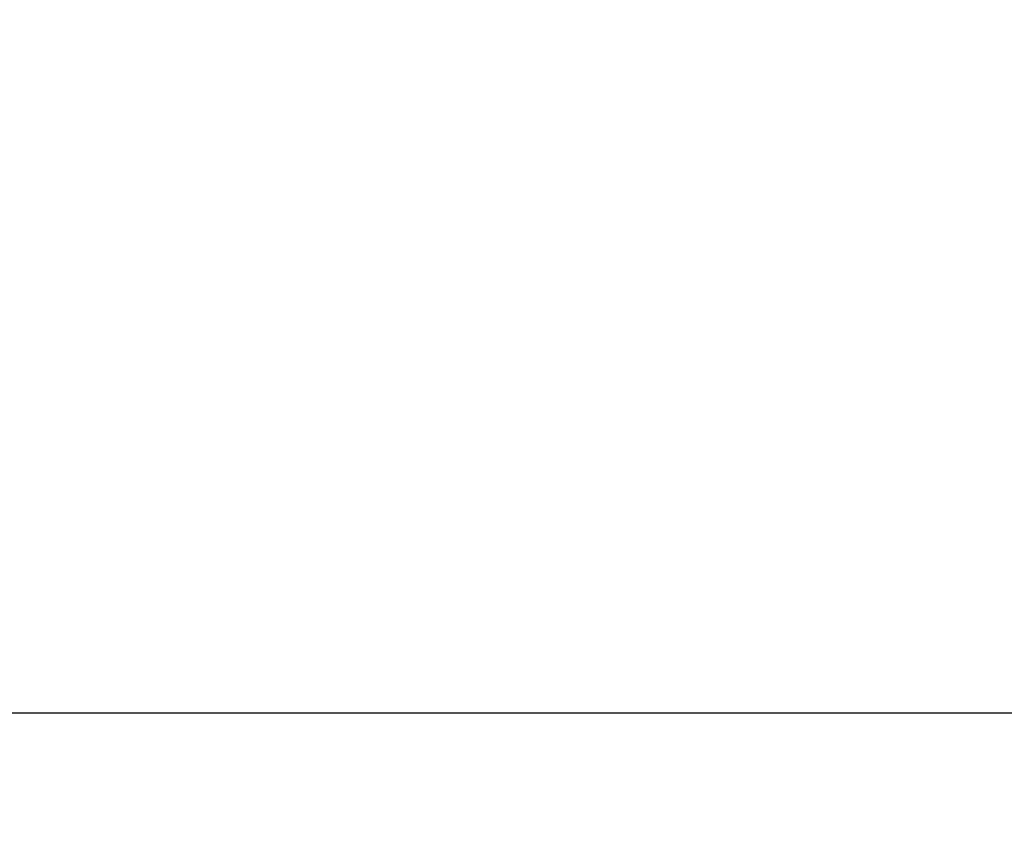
# Model space of a CAD drawing. Extents: x -167 to 168, y 66 to 155.
# Tile 44 of 61: x 148.9 to 151.64, y 82.16 to 84.43. Entities that reach past the tile are written whole.
import ezdxf

# ---------------------------------------------------------------- set-up
doc = ezdxf.new("R2010")
doc.units = 0
doc.header["$MEASUREMENT"] = 0
doc.layers.add('DIM', color=4, linetype='CONTINUOUS')
doc.layers.add('OUT', color=3, linetype='CONTINUOUS')
doc.styles.add('DIM-7', font='SIMPLEX.shx', dxfattribs={"width": 0.7, "bigfont": 'chineset.shx'})
doc.dimstyles.new('CNS', dxfattribs={"dimtxt": 3.5, "dimasz": 2.5, "dimexe": 1, "dimexo": 1.5, "dimgap": 0.09, "dimtad": 0, "dimdsep": 46, "dimtxsty": 'DIM-7', "dimcen": 0.09, "dimclrd": 1, "dimclre": 1, "dimclrt": 4, "dimadec": 0, "dimazin": 0, "dimtfac": 1, "dimtix": 1, "dimtmove": 2, "dimatfit": 3, "dimfxl": 1, "dimtvp": 0.971429, "dimtolj": 1, "dimarcsym": 0})

# ---------------------------------------------------------------- blocks, each defined once
blk = doc.blocks.new('*D1')
at = {"layer": 'DIM', "color": 7, "lineweight": -2, "transparency": 16777216}
for p, q in [((117.1809, 86.0476), (117.1809, 66.2185)), ((159.1809, 82.2976), (159.1809, 66.2185)), ((119.1809, 67.0185), (157.1809, 67.0185))]:
    blk.add_line(p, q, dxfattribs=at)
at = {"layer": 'DIM', "color": 7, "transparency": 16777216}
for points in [[(119.1809, 67.3519), (119.1809, 66.6852), (117.1809, 67.0185)], [(157.1809, 67.3519), (157.1809, 66.6852), (159.1809, 67.0185)]]:
    blk.add_solid(points, dxfattribs=at)
at = {"layer": 'DIM', "color": 7, "transparency": 16777216, "insert": (138.1809, 69.2185), "char_height": 2.8, "attachment_point": 5, "style": 'DIM-7'}
blk.add_mtext('\\A1;42', dxfattribs=at)

msp = doc.modelspace()

# ---------------------------------------------------------------- linework, layer by layer
at = {"layer": 'OUT', "color": 7, "ltscale": 5}
msp.add_line((130.1809, 82.4976), (158.1809, 82.4976), dxfattribs=at)

# ---------------------------------------------------------------- dimensions: what is measured, and where the dimension line sits
at = {"layer": 'DIM', "color": 7}
dim = msp.add_linear_dim(base=(159.1809, 67.0185), p1=(117.1809, 87.2476), p2=(159.1809, 83.4976), dimstyle='CNS', override={"dimscale": 0.8, "dimgap": 1, "dimtad": 1, "dimclrd": 7, "dimclre": 7, "dimclrt": 7, "dimtol": 0, "dimlim": 0, "dimtm": 0.1, "dimtfac": 0.6, "dimtmove": 1}, dxfattribs=at)
dim.commit()
dim.dimension.update_dxf_attribs({"geometry": '*D1', "text_midpoint": (138.1809, 69.2185)})

doc.saveas('drawing.dxf')
